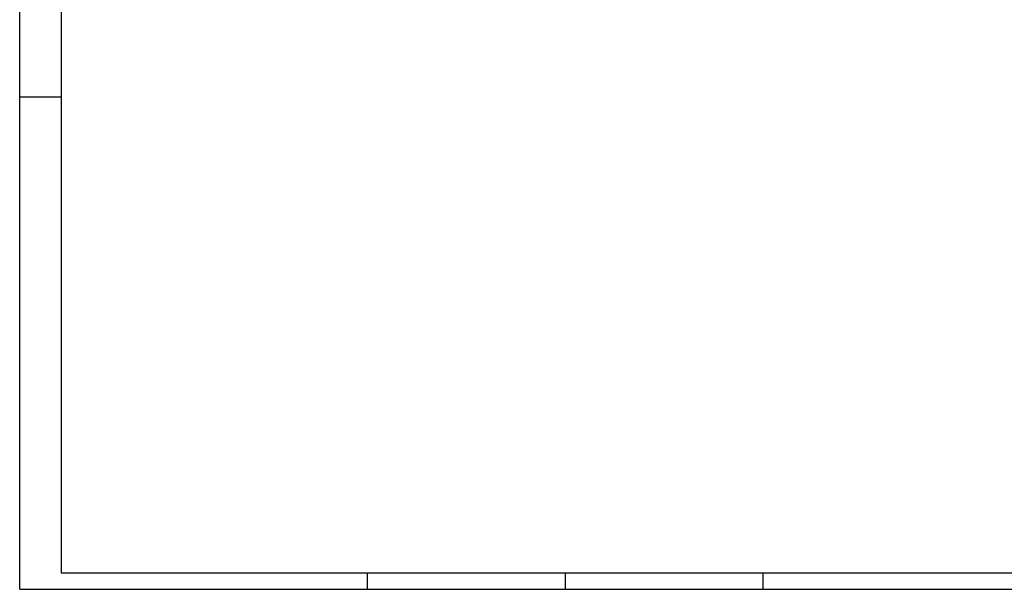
# Model space of a CAD drawing. Extents: x 0 to 119, y 0 to 84.
# Tile 1 of 12: x 0 to 59, y 0 to 34. Entities that reach past the tile are written whole.
import ezdxf

# ---------------------------------------------------------------- set-up
doc = ezdxf.new("R2010")
doc.units = 0
doc.layers.add('1', color=1, linetype='CONTINUOUS')
doc.layers.add('8', color=8, linetype='CONTINUOUS')

msp = doc.modelspace()

# ---------------------------------------------------------------- linework, layer by layer
at = {"layer": '1', "linetype": 'CONTINUOUS'}
for p, q in [((0, 0), (0, 84.099998)), ((0, 29.700001), (2.5, 29.700001)), ((21, 0), (21, 1)), ((32.950001, 0), (32.950001, 1)), ((44.900002, 0), (44.900002, 1)), ((0, 0), (118.900002, 0))]:
    msp.add_line(p, q, dxfattribs=at)
at = {"layer": '8', "linetype": 'CONTINUOUS'}
for p, q in [((2.5, 83.099998), (2.5, 1)), ((2.5, 1), (117.900002, 1))]:
    msp.add_line(p, q, dxfattribs=at)

doc.saveas('drawing.dxf')
